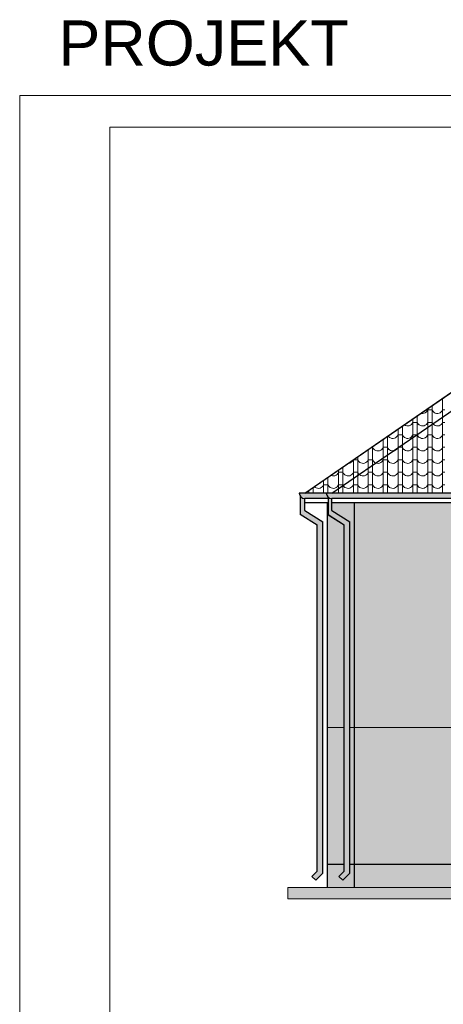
# Model space of a CAD drawing. Header units: millimetres. Extents: x -29624 to 9939, y -6894 to 6495.
# Tile 107 of 243: x -8889 to -7949, y -4710 to -2526. Entities that reach past the tile are written whole.
import ezdxf

# ---------------------------------------------------------------- set-up
doc = ezdxf.new("R2010")
doc.units = ezdxf.units.MM
doc.header["$MEASUREMENT"] = 0
doc.layers.add('810-G Ogólne', color=7, linetype='Continuous')
doc.layers.add('990-D Import IFC', color=7, linetype='Continuous')
doc.layers.add('A_opisy', color=81, linetype='Continuous', lineweight=13)
doc.styles.add('STYL_AUTOMATYCZNY_1', font='arial.ttf')

# ---------------------------------------------------------------- blocks, each defined once
blk = doc.blocks.new('*X1822', base_point=(515069, 47310))
at = {"layer": '990-D Import IFC', "color": 251, "linetype": 'Continuous', "lineweight": 13, "true_color": 0x6a6a6a}
for p, q in [((521215, -17688), (521236, -17679)), ((521236, -17679), (521259, -17663)), ((521259, -17663), (521269, -17651)), ((521291, -17636), (521291, -17785)), ((520948, -17918), (520961, -17893)), ((520961, -17863), (520961, -18062)), ((521009, -17893), (520961, -17893)), ((521057, -17893), (521009, -17893)), ((521057, -17797), (521057, -18062)), ((521057, -17893), (521061, -17902)), ((521061, -17902), (521065, -17910)), ((521278, -17918), (521291, -17893)), ((521291, -17785), (521291, -18062)), ((521339, -17893), (521291, -17893)), ((520631, -18090), (520631, -18339)), ((520727, -18024), (520727, -18062)), ((520727, -18062), (520727, -18339)), ((520810, -17967), (520824, -17971)), ((520824, -17971), (520852, -17972)), ((520852, -17972), (520880, -17968)), ((520880, -17968), (520906, -17956)), ((520906, -17956), (520929, -17940)), ((520929, -17940), (520948, -17918)), ((520961, -18062), (520961, -18339)), ((521057, -18062), (521057, -18339)), ((521065, -17910), (521070, -17917)), ((521070, -17917), (521076, -17925)), ((521076, -17925), (521081, -17932)), ((521081, -17932), (521088, -17938)), ((521088, -17938), (521095, -17944)), ((521095, -17944), (521102, -17950)), ((521102, -17950), (521127, -17963)), ((521127, -17963), (521154, -17971)), ((521154, -17971), (521182, -17972)), ((521182, -17972), (521210, -17968)), ((521210, -17968), (521236, -17956)), ((521236, -17956), (521259, -17940)), ((521259, -17940), (521278, -17918)), ((521291, -18062), (521291, -18339)), ((520301, -18316), (520301, -18339)), ((520301, -18339), (520301, -18616)), ((520397, -18250), (520397, -18339)), ((520397, -18339), (520397, -18616)), ((520437, -18223), (520442, -18227)), ((520442, -18227), (520467, -18240)), ((520467, -18240), (520494, -18248)), ((520494, -18248), (520522, -18249)), ((520522, -18249), (520550, -18245)), ((520550, -18245), (520576, -18233)), ((520576, -18233), (520599, -18217)), ((520599, -18217), (520618, -18195)), ((520618, -18195), (520631, -18170)), ((520679, -18170), (520631, -18170)), ((520631, -18339), (520631, -18616)), ((520727, -18170), (520679, -18170)), ((520727, -18170), (520731, -18179)), ((520727, -18339), (520727, -18616)), ((520731, -18179), (520735, -18187)), ((520735, -18187), (520740, -18194)), ((520740, -18194), (520746, -18202)), ((520746, -18202), (520751, -18209)), ((520751, -18209), (520758, -18215)), ((520758, -18215), (520765, -18221)), ((520765, -18221), (520772, -18227)), ((520772, -18227), (520797, -18240)), ((520797, -18240), (520824, -18248)), ((520824, -18248), (520852, -18249)), ((520852, -18249), (520880, -18245)), ((520880, -18245), (520906, -18233)), ((520906, -18233), (520929, -18217)), ((520929, -18217), (520948, -18195)), ((520948, -18195), (520961, -18170)), ((521009, -18170), (520961, -18170)), ((520961, -18339), (520961, -18616)), ((521057, -18170), (521009, -18170)), ((521057, -18170), (521061, -18179)), ((521057, -18339), (521057, -18616)), ((521061, -18179), (521065, -18187)), ((521065, -18187), (521070, -18194)), ((521070, -18194), (521076, -18202)), ((521076, -18202), (521081, -18209)), ((521081, -18209), (521088, -18215)), ((521088, -18215), (521095, -18221)), ((521095, -18221), (521102, -18227)), ((521102, -18227), (521127, -18240)), ((521127, -18240), (521154, -18248)), ((521154, -18248), (521182, -18249)), ((521182, -18249), (521210, -18245)), ((521210, -18245), (521236, -18233)), ((521236, -18233), (521259, -18217)), ((521259, -18217), (521278, -18195)), ((521278, -18195), (521291, -18170)), ((521339, -18170), (521291, -18170)), ((521291, -18339), (521291, -18616)), ((519971, -18543), (519971, -18616)), ((520067, -18477), (520067, -18616)), ((520079, -18469), (520080, -18471)), ((520080, -18471), (520086, -18479)), ((520086, -18479), (520091, -18486)), ((520091, -18486), (520098, -18492)), ((520098, -18492), (520105, -18498)), ((520105, -18498), (520112, -18504)), ((520112, -18504), (520137, -18517)), ((520137, -18517), (520164, -18525)), ((520164, -18525), (520192, -18526)), ((520192, -18526), (520220, -18522)), ((520220, -18522), (520246, -18510)), ((520246, -18510), (520269, -18494)), ((520269, -18494), (520288, -18472)), ((520288, -18472), (520301, -18447)), ((520349, -18447), (520301, -18447)), ((520397, -18447), (520349, -18447)), ((520397, -18447), (520401, -18456)), ((520401, -18456), (520405, -18464)), ((520405, -18464), (520410, -18471)), ((520410, -18471), (520416, -18479)), ((520416, -18479), (520421, -18486)), ((520421, -18486), (520428, -18492)), ((520428, -18492), (520435, -18498)), ((520435, -18498), (520442, -18504)), ((520442, -18504), (520467, -18517)), ((520467, -18517), (520494, -18525)), ((520494, -18525), (520522, -18526)), ((520522, -18526), (520550, -18522)), ((520550, -18522), (520576, -18510)), ((520576, -18510), (520599, -18494)), ((520599, -18494), (520618, -18472)), ((520618, -18472), (520631, -18447)), ((520679, -18447), (520631, -18447)), ((520727, -18447), (520679, -18447)), ((520727, -18447), (520731, -18456)), ((520731, -18456), (520735, -18464)), ((520735, -18464), (520740, -18471)), ((520740, -18471), (520746, -18479)), ((520746, -18479), (520751, -18486)), ((520751, -18486), (520758, -18492)), ((520758, -18492), (520765, -18498)), ((520765, -18498), (520772, -18504)), ((520772, -18504), (520797, -18517)), ((520797, -18517), (520824, -18525)), ((520824, -18525), (520852, -18526)), ((520852, -18526), (520880, -18522)), ((520880, -18522), (520906, -18510)), ((520906, -18510), (520929, -18494)), ((520929, -18494), (520948, -18472)), ((520948, -18472), (520961, -18447)), ((521009, -18447), (520961, -18447)), ((521057, -18447), (521009, -18447)), ((521057, -18447), (521061, -18456)), ((521061, -18456), (521065, -18464)), ((521065, -18464), (521070, -18471)), ((521070, -18471), (521076, -18479)), ((521076, -18479), (521081, -18486)), ((521081, -18486), (521088, -18492)), ((521088, -18492), (521095, -18498)), ((521095, -18498), (521102, -18504)), ((521102, -18504), (521127, -18517)), ((521127, -18517), (521154, -18525)), ((521154, -18525), (521182, -18526)), ((521182, -18526), (521210, -18522)), ((521210, -18522), (521236, -18510)), ((521236, -18510), (521259, -18494)), ((521259, -18494), (521278, -18472)), ((521278, -18472), (521291, -18447)), ((521339, -18447), (521291, -18447)), ((519641, -18770), (519641, -18893)), ((519737, -18724), (519708, -18724)), ((519737, -18704), (519737, -18893)), ((519737, -18724), (519741, -18733)), ((519741, -18733), (519745, -18741)), ((519745, -18741), (519750, -18748)), ((519750, -18748), (519756, -18756)), ((519756, -18756), (519761, -18763)), ((519761, -18763), (519768, -18769)), ((519768, -18769), (519775, -18775)), ((519775, -18775), (519782, -18781)), ((519782, -18781), (519807, -18794)), ((519916, -18787), (519939, -18771)), ((519939, -18771), (519958, -18749)), ((519958, -18749), (519971, -18724)), ((519971, -18616), (519971, -18893)), ((520019, -18724), (519971, -18724)), ((520067, -18724), (520019, -18724)), ((520067, -18616), (520067, -18893)), ((520067, -18724), (520071, -18733)), ((520071, -18733), (520075, -18741)), ((520075, -18741), (520080, -18748)), ((520080, -18748), (520086, -18756)), ((520086, -18756), (520091, -18763)), ((520091, -18763), (520098, -18769)), ((520098, -18769), (520105, -18775)), ((520105, -18775), (520112, -18781)), ((520112, -18781), (520137, -18794)), ((520246, -18787), (520269, -18771)), ((520269, -18771), (520288, -18749)), ((520288, -18749), (520301, -18724)), ((520301, -18616), (520301, -18893)), ((520349, -18724), (520301, -18724)), ((520397, -18724), (520349, -18724)), ((520397, -18616), (520397, -18893)), ((520397, -18724), (520401, -18733)), ((520401, -18733), (520405, -18741)), ((520405, -18741), (520410, -18748)), ((520410, -18748), (520416, -18756)), ((520416, -18756), (520421, -18763)), ((520421, -18763), (520428, -18769)), ((520428, -18769), (520435, -18775)), ((520435, -18775), (520442, -18781)), ((520442, -18781), (520467, -18794)), ((520576, -18787), (520599, -18771)), ((520599, -18771), (520618, -18749)), ((520618, -18749), (520631, -18724)), ((520631, -18616), (520631, -18893)), ((520679, -18724), (520631, -18724)), ((520727, -18724), (520679, -18724)), ((520727, -18616), (520727, -18893)), ((520727, -18724), (520731, -18733)), ((520731, -18733), (520735, -18741)), ((520735, -18741), (520740, -18748)), ((520740, -18748), (520746, -18756)), ((520746, -18756), (520751, -18763)), ((520751, -18763), (520758, -18769)), ((520758, -18769), (520765, -18775)), ((520765, -18775), (520772, -18781)), ((520772, -18781), (520797, -18794)), ((520906, -18787), (520929, -18771)), ((520929, -18771), (520948, -18749)), ((520948, -18749), (520961, -18724)), ((520961, -18616), (520961, -18893)), ((521009, -18724), (520961, -18724)), ((521057, -18724), (521009, -18724)), ((521057, -18616), (521057, -18893)), ((521057, -18724), (521061, -18733)), ((521061, -18733), (521065, -18741)), ((521065, -18741), (521070, -18748)), ((521070, -18748), (521076, -18756)), ((521076, -18756), (521081, -18763)), ((521081, -18763), (521088, -18769)), ((521088, -18769), (521095, -18775)), ((521095, -18775), (521102, -18781)), ((521102, -18781), (521127, -18794)), ((521236, -18787), (521259, -18771)), ((521259, -18771), (521278, -18749)), ((521278, -18749), (521291, -18724)), ((521291, -18616), (521291, -18893)), ((521339, -18724), (521291, -18724)), ((519298, -19026), (519311, -19001)), ((519311, -18996), (519311, -19170)), ((519359, -19001), (519311, -19001)), ((519407, -19001), (519359, -19001)), ((519407, -18930), (519407, -19170)), ((519407, -19001), (519411, -19010)), ((519628, -19026), (519641, -19001)), ((519641, -18893), (519641, -19170)), ((519689, -19001), (519641, -19001)), ((519737, -19001), (519689, -19001)), ((519737, -18893), (519737, -19170)), ((519737, -19001), (519741, -19010)), ((519807, -18794), (519834, -18802)), ((519834, -18802), (519862, -18803)), ((519862, -18803), (519890, -18799)), ((519890, -18799), (519916, -18787)), ((519958, -19026), (519971, -19001)), ((519971, -18893), (519971, -19170)), ((520019, -19001), (519971, -19001)), ((520067, -19001), (520019, -19001)), ((520067, -18893), (520067, -19170)), ((520067, -19001), (520071, -19010)), ((520137, -18794), (520164, -18802)), ((520164, -18802), (520192, -18803)), ((520192, -18803), (520220, -18799)), ((520220, -18799), (520246, -18787)), ((520288, -19026), (520301, -19001)), ((520301, -18893), (520301, -19170)), ((520349, -19001), (520301, -19001)), ((520397, -19001), (520349, -19001)), ((520397, -18893), (520397, -19170)), ((520397, -19001), (520401, -19010)), ((520467, -18794), (520494, -18802)), ((520494, -18802), (520522, -18803)), ((520522, -18803), (520550, -18799)), ((520550, -18799), (520576, -18787)), ((520618, -19026), (520631, -19001)), ((520631, -18893), (520631, -19170)), ((520679, -19001), (520631, -19001)), ((520727, -19001), (520679, -19001)), ((520727, -18893), (520727, -19170)), ((520727, -19001), (520731, -19010)), ((520797, -18794), (520824, -18802)), ((520824, -18802), (520852, -18803)), ((520852, -18803), (520880, -18799)), ((520880, -18799), (520906, -18787)), ((520948, -19026), (520961, -19001)), ((520961, -18893), (520961, -19170)), ((521009, -19001), (520961, -19001)), ((521057, -19001), (521009, -19001)), ((521057, -18893), (521057, -19170)), ((521057, -19001), (521061, -19010)), ((521127, -18794), (521154, -18802)), ((521154, -18802), (521182, -18803)), ((521182, -18803), (521210, -18799)), ((521210, -18799), (521236, -18787)), ((521278, -19026), (521291, -19001)), ((521291, -18893), (521291, -19170)), ((521339, -19001), (521291, -19001)), ((519077, -19157), (519077, -19170)), ((519077, -19170), (519077, -19447)), ((519190, -19080), (519202, -19080)), ((519202, -19080), (519230, -19076)), ((519230, -19076), (519256, -19064)), ((519256, -19064), (519279, -19048)), ((519279, -19048), (519298, -19026)), ((519311, -19170), (519311, -19447)), ((519407, -19170), (519407, -19447)), ((519411, -19010), (519415, -19018)), ((519415, -19018), (519420, -19025)), ((519420, -19025), (519426, -19033)), ((519426, -19033), (519431, -19040)), ((519431, -19040), (519438, -19046)), ((519438, -19046), (519445, -19052)), ((519445, -19052), (519452, -19058)), ((519452, -19058), (519477, -19071)), ((519477, -19071), (519504, -19079)), ((519504, -19079), (519532, -19080)), ((519532, -19080), (519560, -19076)), ((519560, -19076), (519586, -19064)), ((519586, -19064), (519609, -19048)), ((519609, -19048), (519628, -19026)), ((519641, -19170), (519641, -19447)), ((519737, -19170), (519737, -19447)), ((519741, -19010), (519745, -19018)), ((519745, -19018), (519750, -19025)), ((519750, -19025), (519756, -19033)), ((519756, -19033), (519761, -19040)), ((519761, -19040), (519768, -19046)), ((519768, -19046), (519775, -19052)), ((519775, -19052), (519782, -19058)), ((519782, -19058), (519807, -19071)), ((519807, -19071), (519834, -19079)), ((519834, -19079), (519862, -19080)), ((519862, -19080), (519890, -19076)), ((519890, -19076), (519916, -19064)), ((519916, -19064), (519939, -19048)), ((519939, -19048), (519958, -19026)), ((519971, -19170), (519971, -19447)), ((520067, -19170), (520067, -19447)), ((520071, -19010), (520075, -19018)), ((520075, -19018), (520080, -19025)), ((520080, -19025), (520086, -19033)), ((520086, -19033), (520091, -19040)), ((520091, -19040), (520098, -19046)), ((520098, -19046), (520105, -19052)), ((520105, -19052), (520112, -19058)), ((520112, -19058), (520137, -19071)), ((520137, -19071), (520164, -19079)), ((520164, -19079), (520192, -19080)), ((520192, -19080), (520220, -19076)), ((520220, -19076), (520246, -19064)), ((520246, -19064), (520269, -19048)), ((520269, -19048), (520288, -19026)), ((520301, -19170), (520301, -19447)), ((520397, -19170), (520397, -19447)), ((520401, -19010), (520405, -19018)), ((520405, -19018), (520410, -19025)), ((520410, -19025), (520416, -19033)), ((520416, -19033), (520421, -19040)), ((520421, -19040), (520428, -19046)), ((520428, -19046), (520435, -19052)), ((520435, -19052), (520442, -19058)), ((520442, -19058), (520467, -19071)), ((520467, -19071), (520494, -19079)), ((520494, -19079), (520522, -19080)), ((520522, -19080), (520550, -19076)), ((520550, -19076), (520576, -19064)), ((520576, -19064), (520599, -19048)), ((520599, -19048), (520618, -19026)), ((520631, -19170), (520631, -19447)), ((520727, -19170), (520727, -19447)), ((520731, -19010), (520735, -19018)), ((520735, -19018), (520740, -19025)), ((520740, -19025), (520746, -19033)), ((520746, -19033), (520751, -19040)), ((520751, -19040), (520758, -19046)), ((520758, -19046), (520765, -19052)), ((520765, -19052), (520772, -19058)), ((520772, -19058), (520797, -19071)), ((520797, -19071), (520824, -19079)), ((520824, -19079), (520852, -19080)), ((520852, -19080), (520880, -19076)), ((520880, -19076), (520906, -19064)), ((520906, -19064), (520929, -19048)), ((520929, -19048), (520948, -19026)), ((520961, -19170), (520961, -19447)), ((521057, -19170), (521057, -19447)), ((521061, -19010), (521065, -19018)), ((521065, -19018), (521070, -19025)), ((521070, -19025), (521076, -19033)), ((521076, -19033), (521081, -19040)), ((521081, -19040), (521088, -19046)), ((521088, -19046), (521095, -19052)), ((521095, -19052), (521102, -19058)), ((521102, -19058), (521127, -19071)), ((521127, -19071), (521154, -19079)), ((521154, -19079), (521182, -19080)), ((521182, -19080), (521210, -19076)), ((521210, -19076), (521236, -19064)), ((521236, -19064), (521259, -19048)), ((521259, -19048), (521278, -19026)), ((521291, -19170), (521291, -19447)), ((518747, -19384), (518747, -19447)), ((518807, -19343), (518817, -19348)), ((518817, -19348), (518844, -19356)), ((518844, -19356), (518872, -19357)), ((518872, -19357), (518900, -19353)), ((518900, -19353), (518926, -19341)), ((518926, -19341), (518949, -19325)), ((518949, -19325), (518968, -19303)), ((518968, -19303), (518981, -19278)), ((518981, -19223), (518981, -19447)), ((519029, -19278), (518981, -19278)), ((519077, -19278), (519029, -19278)), ((519077, -19278), (519081, -19287)), ((519081, -19287), (519085, -19295)), ((519085, -19295), (519090, -19302)), ((519090, -19302), (519096, -19310)), ((519096, -19310), (519101, -19317)), ((519101, -19317), (519108, -19323)), ((519108, -19323), (519115, -19329)), ((519115, -19329), (519122, -19335)), ((519122, -19335), (519147, -19348)), ((519147, -19348), (519174, -19356)), ((519174, -19356), (519202, -19357)), ((519202, -19357), (519230, -19353)), ((519230, -19353), (519256, -19341)), ((519256, -19341), (519279, -19325)), ((519279, -19325), (519298, -19303)), ((519298, -19303), (519311, -19278)), ((519359, -19278), (519311, -19278)), ((519407, -19278), (519359, -19278)), ((519407, -19278), (519411, -19287)), ((519411, -19287), (519415, -19295)), ((519415, -19295), (519420, -19302)), ((519420, -19302), (519426, -19310)), ((519426, -19310), (519431, -19317)), ((519431, -19317), (519438, -19323)), ((519438, -19323), (519445, -19329)), ((519445, -19329), (519452, -19335)), ((519452, -19335), (519477, -19348)), ((519477, -19348), (519504, -19356)), ((519504, -19356), (519532, -19357)), ((519532, -19357), (519560, -19353)), ((519560, -19353), (519586, -19341)), ((519586, -19341), (519609, -19325)), ((519609, -19325), (519628, -19303)), ((519628, -19303), (519641, -19278)), ((519689, -19278), (519641, -19278)), ((519737, -19278), (519689, -19278)), ((519737, -19278), (519741, -19287)), ((519741, -19287), (519745, -19295)), ((519745, -19295), (519750, -19302)), ((519750, -19302), (519756, -19310)), ((519756, -19310), (519761, -19317)), ((519761, -19317), (519768, -19323)), ((519768, -19323), (519775, -19329)), ((519775, -19329), (519782, -19335)), ((519782, -19335), (519807, -19348)), ((519807, -19348), (519834, -19356)), ((519834, -19356), (519862, -19357)), ((519862, -19357), (519890, -19353)), ((519890, -19353), (519916, -19341)), ((519916, -19341), (519939, -19325)), ((519939, -19325), (519958, -19303)), ((519958, -19303), (519971, -19278)), ((520019, -19278), (519971, -19278)), ((520067, -19278), (520019, -19278)), ((520067, -19278), (520071, -19287)), ((520071, -19287), (520075, -19295)), ((520075, -19295), (520080, -19302)), ((520080, -19302), (520086, -19310)), ((520086, -19310), (520091, -19317)), ((520091, -19317), (520098, -19323)), ((520098, -19323), (520105, -19329)), ((520105, -19329), (520112, -19335)), ((520112, -19335), (520137, -19348)), ((520137, -19348), (520164, -19356)), ((520164, -19356), (520192, -19357)), ((520192, -19357), (520220, -19353)), ((520220, -19353), (520246, -19341)), ((520246, -19341), (520269, -19325)), ((520269, -19325), (520288, -19303)), ((520288, -19303), (520301, -19278)), ((520349, -19278), (520301, -19278)), ((520397, -19278), (520349, -19278)), ((520397, -19278), (520401, -19287)), ((520401, -19287), (520405, -19295)), ((520405, -19295), (520410, -19302)), ((520410, -19302), (520416, -19310)), ((520416, -19310), (520421, -19317)), ((520421, -19317), (520428, -19323)), ((520428, -19323), (520435, -19329)), ((520435, -19329), (520442, -19335)), ((520442, -19335), (520467, -19348)), ((520467, -19348), (520494, -19356)), ((520494, -19356), (520522, -19357)), ((520522, -19357), (520550, -19353)), ((520550, -19353), (520576, -19341)), ((520576, -19341), (520599, -19325)), ((520599, -19325), (520618, -19303)), ((520618, -19303), (520631, -19278)), ((520679, -19278), (520631, -19278)), ((520727, -19278), (520679, -19278)), ((520727, -19278), (520731, -19287)), ((520731, -19287), (520735, -19295)), ((520735, -19295), (520740, -19302)), ((520740, -19302), (520746, -19310)), ((520746, -19310), (520751, -19317)), ((520751, -19317), (520758, -19323)), ((520758, -19323), (520765, -19329)), ((520765, -19329), (520772, -19335)), ((520772, -19335), (520797, -19348)), ((520797, -19348), (520824, -19356)), ((520824, -19356), (520852, -19357)), ((520852, -19357), (520880, -19353)), ((520880, -19353), (520906, -19341)), ((520906, -19341), (520929, -19325)), ((520929, -19325), (520948, -19303)), ((520948, -19303), (520961, -19278)), ((521009, -19278), (520961, -19278)), ((521057, -19278), (521009, -19278)), ((521057, -19278), (521061, -19287)), ((521061, -19287), (521065, -19295)), ((521065, -19295), (521070, -19302)), ((521070, -19302), (521076, -19310)), ((521076, -19310), (521081, -19317)), ((521081, -19317), (521088, -19323)), ((521088, -19323), (521095, -19329)), ((521095, -19329), (521102, -19335)), ((521102, -19335), (521127, -19348)), ((521127, -19348), (521154, -19356)), ((521154, -19356), (521182, -19357)), ((521182, -19357), (521210, -19353)), ((521210, -19353), (521236, -19341)), ((521236, -19341), (521259, -19325)), ((521259, -19325), (521278, -19303)), ((521278, -19303), (521291, -19278)), ((521339, -19278), (521291, -19278)), ((518417, -19610), (518417, -19724)), ((518442, -19594), (518448, -19600)), ((518448, -19600), (518455, -19606)), ((518455, -19606), (518462, -19612)), ((518462, -19612), (518487, -19625)), ((518487, -19625), (518514, -19633)), ((518514, -19633), (518542, -19634)), ((518542, -19634), (518570, -19630)), ((518570, -19630), (518596, -19618)), ((518596, -19618), (518619, -19602)), ((518619, -19602), (518638, -19580)), ((518638, -19580), (518651, -19555)), ((518651, -19450), (518651, -19724)), ((518699, -19555), (518651, -19555)), ((518747, -19555), (518699, -19555)), ((518747, -19447), (518747, -19724)), ((518747, -19555), (518751, -19564)), ((518751, -19564), (518755, -19572)), ((518755, -19572), (518760, -19579)), ((518760, -19579), (518766, -19587)), ((518766, -19587), (518771, -19594)), ((518771, -19594), (518778, -19600)), ((518778, -19600), (518785, -19606)), ((518785, -19606), (518792, -19612)), ((518792, -19612), (518817, -19625)), ((518817, -19625), (518844, -19633)), ((518844, -19633), (518872, -19634)), ((518872, -19634), (518900, -19630)), ((518900, -19630), (518926, -19618)), ((518926, -19618), (518949, -19602)), ((518949, -19602), (518968, -19580)), ((518968, -19580), (518981, -19555)), ((518981, -19447), (518981, -19724)), ((519029, -19555), (518981, -19555)), ((519077, -19555), (519029, -19555)), ((519077, -19447), (519077, -19724)), ((519077, -19555), (519081, -19564)), ((519081, -19564), (519085, -19572)), ((519085, -19572), (519090, -19579)), ((519090, -19579), (519096, -19587)), ((519096, -19587), (519101, -19594)), ((519101, -19594), (519108, -19600)), ((519108, -19600), (519115, -19606)), ((519115, -19606), (519122, -19612)), ((519122, -19612), (519147, -19625)), ((519147, -19625), (519174, -19633)), ((519174, -19633), (519202, -19634)), ((519202, -19634), (519230, -19630)), ((519230, -19630), (519256, -19618)), ((519256, -19618), (519279, -19602)), ((519279, -19602), (519298, -19580)), ((519298, -19580), (519311, -19555)), ((519311, -19447), (519311, -19724)), ((519359, -19555), (519311, -19555)), ((519407, -19555), (519359, -19555)), ((519407, -19447), (519407, -19724)), ((519407, -19555), (519411, -19564)), ((519411, -19564), (519415, -19572)), ((519415, -19572), (519420, -19579)), ((519420, -19579), (519426, -19587)), ((519426, -19587), (519431, -19594)), ((519431, -19594), (519438, -19600)), ((519438, -19600), (519445, -19606)), ((519445, -19606), (519452, -19612)), ((519452, -19612), (519477, -19625)), ((519477, -19625), (519504, -19633)), ((519504, -19633), (519532, -19634)), ((519532, -19634), (519560, -19630)), ((519560, -19630), (519586, -19618)), ((519586, -19618), (519609, -19602)), ((519609, -19602), (519628, -19580)), ((519628, -19580), (519641, -19555)), ((519641, -19447), (519641, -19724)), ((519689, -19555), (519641, -19555)), ((519737, -19555), (519689, -19555)), ((519737, -19447), (519737, -19724)), ((519737, -19555), (519741, -19564)), ((519741, -19564), (519745, -19572)), ((519745, -19572), (519750, -19579)), ((519750, -19579), (519756, -19587)), ((519756, -19587), (519761, -19594)), ((519761, -19594), (519768, -19600)), ((519768, -19600), (519775, -19606)), ((519775, -19606), (519782, -19612)), ((519782, -19612), (519807, -19625)), ((519807, -19625), (519834, -19633)), ((519834, -19633), (519862, -19634)), ((519862, -19634), (519890, -19630)), ((519890, -19630), (519916, -19618)), ((519916, -19618), (519939, -19602)), ((519939, -19602), (519958, -19580)), ((519958, -19580), (519971, -19555)), ((519971, -19447), (519971, -19724)), ((520019, -19555), (519971, -19555)), ((520067, -19555), (520019, -19555)), ((520067, -19447), (520067, -19724)), ((520067, -19555), (520071, -19564)), ((520071, -19564), (520075, -19572)), ((520075, -19572), (520080, -19579)), ((520080, -19579), (520086, -19587)), ((520086, -19587), (520091, -19594)), ((520091, -19594), (520098, -19600)), ((520098, -19600), (520105, -19606)), ((520105, -19606), (520112, -19612)), ((520112, -19612), (520137, -19625)), ((520137, -19625), (520164, -19633)), ((520164, -19633), (520192, -19634)), ((520192, -19634), (520220, -19630)), ((520220, -19630), (520246, -19618)), ((520246, -19618), (520269, -19602)), ((520269, -19602), (520288, -19580)), ((520288, -19580), (520301, -19555)), ((520301, -19447), (520301, -19724)), ((520349, -19555), (520301, -19555)), ((520397, -19555), (520349, -19555)), ((520397, -19447), (520397, -19724)), ((520397, -19555), (520401, -19564)), ((520401, -19564), (520405, -19572)), ((520405, -19572), (520410, -19579)), ((520410, -19579), (520416, -19587)), ((520416, -19587), (520421, -19594)), ((520421, -19594), (520428, -19600)), ((520428, -19600), (520435, -19606)), ((520435, -19606), (520442, -19612)), ((520442, -19612), (520467, -19625)), ((520467, -19625), (520494, -19633)), ((520494, -19633), (520522, -19634)), ((520522, -19634), (520550, -19630)), ((520550, -19630), (520576, -19618)), ((520576, -19618), (520599, -19602)), ((520599, -19602), (520618, -19580)), ((520618, -19580), (520631, -19555)), ((520631, -19447), (520631, -19724)), ((520679, -19555), (520631, -19555)), ((520727, -19555), (520679, -19555)), ((520727, -19447), (520727, -19724)), ((520727, -19555), (520731, -19564)), ((520731, -19564), (520735, -19572)), ((520735, -19572), (520740, -19579)), ((520740, -19579), (520746, -19587)), ((520746, -19587), (520751, -19594)), ((520751, -19594), (520758, -19600)), ((520758, -19600), (520765, -19606)), ((520765, -19606), (520772, -19612)), ((520772, -19612), (520797, -19625)), ((520797, -19625), (520824, -19633)), ((520824, -19633), (520852, -19634)), ((520852, -19634), (520880, -19630)), ((520880, -19630), (520906, -19618)), ((520906, -19618), (520929, -19602)), ((520929, -19602), (520948, -19580)), ((520948, -19580), (520961, -19555)), ((520961, -19447), (520961, -19724)), ((521009, -19555), (520961, -19555)), ((521057, -19555), (521009, -19555)), ((521057, -19447), (521057, -19724)), ((521057, -19555), (521061, -19564)), ((521061, -19564), (521065, -19572)), ((521065, -19572), (521070, -19579)), ((521070, -19579), (521076, -19587)), ((521076, -19587), (521081, -19594)), ((521081, -19594), (521088, -19600)), ((521088, -19600), (521095, -19606)), ((521095, -19606), (521102, -19612)), ((521102, -19612), (521127, -19625)), ((521127, -19625), (521154, -19633)), ((521154, -19633), (521182, -19634)), ((521182, -19634), (521210, -19630)), ((521210, -19630), (521236, -19618)), ((521236, -19618), (521259, -19602)), ((521259, -19602), (521278, -19580)), ((521278, -19580), (521291, -19555)), ((521291, -19447), (521291, -19724)), ((521339, -19555), (521291, -19555)), ((518321, -19676), (518321, -19724)), ((518321, -19724), (518321, -19739)), ((518417, -19724), (518417, -19739)), ((518651, -19724), (518651, -19739)), ((518747, -19724), (518747, -19739)), ((518981, -19724), (518981, -19739)), ((519077, -19724), (519077, -19739)), ((519311, -19724), (519311, -19739)), ((519407, -19724), (519407, -19739)), ((519641, -19724), (519641, -19739)), ((519737, -19724), (519737, -19739)), ((519971, -19724), (519971, -19739)), ((520067, -19724), (520067, -19739)), ((520301, -19724), (520301, -19739)), ((520397, -19724), (520397, -19739)), ((520631, -19724), (520631, -19739)), ((520727, -19724), (520727, -19739)), ((520961, -19724), (520961, -19739)), ((521057, -19724), (521057, -19739)), ((521291, -19724), (521291, -19739))]:
    blk.add_line(p, q, dxfattribs=at)
blk = doc.blocks.new('Wypełnienie_6_3', base_point=(515069, 47310))
at = {"layer": '990-D Import IFC', "color": 251, "linetype": 'Continuous', "lineweight": 13, "true_color": 0x6a6a6a}
blk.add_blockref('*X1822', (515069, 47310), dxfattribs=at)

msp = doc.modelspace()

# ---------------------------------------------------------------- hatches: boundary and pattern name
at = {"layer": '810-G Ogólne', "linetype": 'Continuous', "lineweight": 13}
msp.add_hatch(color=7, dxfattribs=at).paths.add_polyline_path([(-8294.295, -4476.299), (-4191.561, -4476.299), (-4191.561, -4451.299), (-8294.295, -4451.299)])
at = {"layer": '990-D Import IFC', "linetype": 'Continuous', "lineweight": 5, "true_color": 0x7c7f7e}
msp.add_hatch(color=8, dxfattribs=at).paths.add_polyline_path([(-8268.9, -3576.299, 0.14747682), (-8266.9, -3582.932), (-8266.9, -3623.018), (-8229.183, -3646.917), (-8229.183, -4415.044), (-8240.813, -4426.675), (-8232.328, -4435.161), (-8216.9, -4419.733), (-8216.9, -3640.137), (-8256.9, -3614.793), (-8256.9, -3588.299), (-8204.9, -3588.299), (-8204.9, -3624.285), (-8169.183, -3646.917), (-8169.183, -4415.044), (-8180.813, -4426.675), (-8172.328, -4435.161), (-8156.9, -4419.733), (-8156.9, -3640.137), (-8196.9, -3614.793), (-8196.9, -3588.299), (-7046.9, -3588.299), (-7046.9, -3614.793), (-7086.9, -3640.137), (-7086.9, -4419.733), (-7071.473, -4435.161), (-7062.987, -4426.675), (-7074.618, -4415.044), (-7074.618, -3646.917), (-7036.9, -3623.018), (-7036.9, -3588.299), (-6195.516, -3588.299), (-6195.516, -4434.702, 0.8167997), (-6183.514, -4434.702), (-6183.514, -3588.299), (-5242.275, -3588.299), (-5242.275, -4434.702, 0.8167997), (-5230.273, -4434.702), (-5230.273, -3588.299), (-4244.9, -3588.299), (-4244.9, -3614.793), (-4284.9, -3640.137), (-4284.9, -4419.733), (-4269.473, -4435.161), (-4260.987, -4426.675), (-4272.618, -4415.044), (-4272.618, -3646.917), (-4234.9, -3623.018), (-4234.9, -3582.932, 0.14747682), (-4232.9, -3576.299), (-8256.9, -3576.299), (-8266.9, -3576.299)])
at = {"layer": '990-D Import IFC', "linetype": 'Continuous', "lineweight": 5, "true_color": 0xf0ede3}
for points in [[(-8206.9, -3598.299), (-8206.9, -4096.299), (-8169.183, -4096.299), (-8169.183, -3646.917), (-8205.188, -3624.103), (-8204.9, -3598.299)], [(-8196.9, -3614.793), (-8156.9, -3640.137), (-8156.9, -4096.299), (-8146.9, -4096.299), (-8146.9, -3598.299), (-8196.9, -3598.299)], [(-7096.9, -3598.299), (-8146.9, -3598.299), (-8146.9, -4096.299), (-7096.9, -4096.299)]]:
    msp.add_hatch(color=7, dxfattribs=at).paths.add_polyline_path(points)
at = {"layer": '990-D Import IFC', "linetype": 'Continuous', "lineweight": 5, "true_color": 0xc8c8bf}
for points in [[(-8169.183, -4096.299), (-8206.9, -4096.299), (-8206.9, -4400.299), (-8169.183, -4400.299)], [(-8156.9, -4096.299), (-8156.9, -4400.299), (-8146.9, -4400.299), (-7096.9, -4400.299), (-7096.9, -4096.299), (-8146.9, -4096.299)]]:
    msp.add_hatch(color=9, dxfattribs=at).paths.add_polyline_path(points)
at = {"layer": '990-D Import IFC', "linetype": 'Continuous', "lineweight": 5, "true_color": 0xa65e2f}
msp.add_hatch(color=25, dxfattribs=at).paths.add_polyline_path([(-8206.9, -4400.299), (-8206.9, -4451.299), (-4294.9, -4451.299), (-4294.9, -4400.299), (-5230.273, -4400.299), (-5230.273, -4434.702, -0.8167997), (-5242.275, -4434.702), (-5242.275, -4400.299), (-6183.514, -4400.299), (-6183.514, -4434.702, -0.8167997), (-6195.516, -4434.702), (-6195.516, -4400.299), (-7074.618, -4400.299), (-7074.618, -4415.044), (-7062.987, -4426.675), (-7071.473, -4435.161), (-7086.9, -4419.733), (-7086.9, -4400.299), (-8156.9, -4400.299), (-8156.9, -4419.733), (-8172.328, -4435.161), (-8180.813, -4426.675), (-8169.183, -4415.044), (-8169.183, -4400.299)])

# ---------------------------------------------------------------- linework, layer by layer
at = {"layer": '810-G Ogólne', "color": 7, "linetype": 'Continuous', "lineweight": 25}
for p, q in [((-8256.9, -3576.299), (-7681.9, -3181.299)), ((-8196.9, -3576.299), (-7621.9, -3181.299)), ((-4232.9, -3576.299), (-8268.9, -3576.299)), ((-8266.9, -3582.932), (-8266.9, -3623.018)), ((-8256.9, -3598.299), (-8256.9, -3588.299)), ((-8204.9, -3588.299), (-8256.9, -3588.299)), ((-8256.9, -3614.793), (-8256.9, -3598.299)), ((-8204.9, -3598.299), (-8256.9, -3598.299)), ((-8206.9, -3598.299), (-8206.9, -4451.299)), ((-8204.9, -3585.243), (-8204.9, -3623.018)), ((-4244.03, -3588.299), (-8196.9, -3588.299)), ((-8196.9, -3598.299), (-8196.9, -3588.299)), ((-8086.838, -3598.299), (-8196.9, -3598.299)), ((-8196.9, -3614.793), (-8196.9, -3598.299)), ((-8146.9, -3598.299), (-8146.9, -4451.299)), ((-7046.9, -3598.299), (-8086.838, -3598.299)), ((-7046.9, -3598.299), (-8086.838, -3598.299)), ((-8266.9, -3623.018), (-8229.183, -3646.917)), ((-8256.9, -3614.793), (-8216.9, -3640.137)), ((-8206.9, -3623.018), (-8169.183, -3646.917)), ((-8196.9, -3614.793), (-8156.9, -3640.137)), ((-8229.183, -4415.044), (-8229.183, -3646.917)), ((-8216.9, -4419.733), (-8216.9, -3640.137)), ((-8169.183, -4415.044), (-8169.183, -3646.917)), ((-8156.9, -4419.733), (-8156.9, -3640.137)), ((-8169.183, -4400.299), (-8206.9, -4400.299)), ((-7086.9, -4400.299), (-8156.9, -4400.299)), ((-8229.183, -4415.044), (-8240.813, -4426.675)), ((-8240.813, -4426.675), (-8232.328, -4435.161)), ((-8216.9, -4419.733), (-8232.328, -4435.161)), ((-8169.183, -4415.044), (-8180.813, -4426.675)), ((-8180.813, -4426.675), (-8172.328, -4435.161)), ((-8156.9, -4419.733), (-8172.328, -4435.161))]:
    msp.add_line(p, q, dxfattribs=at)
at = {"layer": '810-G Ogólne', "color": 7, "linetype": 'Continuous', "lineweight": 13}
msp.add_lwpolyline([(-8294.295, -4476.299), (-4191.561, -4476.299), (-4191.561, -4451.299), (-8294.295, -4451.299)], close=True, dxfattribs=at)
at = {"layer": '810-G Ogólne', "color": 7, "linetype": 'Continuous', "lineweight": 25}
for centre in [(-8256.9, -3576.299), (-8196.9, -3576.299)]:
    msp.add_arc(centre, 12, 180, 270, dxfattribs=at)
at = {"layer": '990-D Import IFC', "color": 7, "linetype": 'Continuous', "lineweight": 13}
for points in [[(-7681.9, -3181.299), (-8256.9, -3576.299), (-4244.9, -3576.299), (-4788.9, -3181.299), (-4849.196, -3225.08), (-4848.264, -3181.299), (-5109.365, -3181.299), (-5109.365, -3221.126), (-5165.309, -3221.126), (-5165.309, -3181.299)], [(-8206.9, -3598.299), (-8206.9, -4096.299), (-8169.183, -4096.299), (-8169.183, -3646.917), (-8205.188, -3624.103), (-8204.9, -3598.299)], [(-8196.9, -3614.793), (-8156.9, -3640.137), (-8156.9, -4096.299), (-8146.9, -4096.299), (-8146.9, -3598.299), (-8196.9, -3598.299)], [(-7096.9, -3598.299), (-8146.9, -3598.299), (-8146.9, -4096.299), (-7096.9, -4096.299)], [(-8169.183, -4096.299), (-8206.9, -4096.299), (-8206.9, -4400.299), (-8169.183, -4400.299)], [(-8156.9, -4096.299), (-8156.9, -4400.299), (-8146.9, -4400.299), (-7096.9, -4400.299), (-7096.9, -4096.299), (-8146.9, -4096.299)]]:
    msp.add_lwpolyline(points, close=True, dxfattribs=at)
msp.add_lwpolyline([(-7046.9, -3588.299), (-8196.9, -3588.299), (-8196.9, -3614.793), (-8156.9, -3640.137), (-8156.9, -4419.733), (-8172.328, -4435.161), (-8180.813, -4426.675), (-8169.183, -4415.044), (-8169.183, -3646.917), (-8204.9, -3624.285), (-8204.9, -3588.299), (-8256.9, -3588.299), (-8256.9, -3614.793), (-8216.9, -3640.137), (-8216.9, -4419.733), (-8232.328, -4435.161), (-8240.813, -4426.675), (-8229.183, -4415.044), (-8229.183, -3646.917), (-8266.9, -3623.018), (-8266.9, -3582.932, -0.14747682), (-8268.9, -3576.299), (-8266.9, -3576.299), (-8256.9, -3576.299), (-4232.9, -3576.299, -0.14747682)], format="xyb", dxfattribs=at)
msp.add_lwpolyline([(-8206.9, -4400.299), (-8169.183, -4400.299), (-8169.183, -4415.044), (-8180.813, -4426.675), (-8172.328, -4435.161), (-8156.9, -4419.733), (-8156.9, -4400.299), (-7086.9, -4400.299), (-7086.9, -4419.733), (-7071.473, -4435.161), (-7062.987, -4426.675), (-7074.618, -4415.044), (-7074.618, -4400.299), (-6195.516, -4400.299), (-6195.516, -4434.702, 0.8167997), (-6183.514, -4434.702), (-6183.514, -4400.299), (-5242.275, -4400.299), (-5242.275, -4434.702, 0.8167997), (-5230.273, -4434.702), (-5230.273, -4400.299), (-4294.9, -4400.299), (-4294.9, -4451.299), (-8206.9, -4451.299)], format="xyb", close=True, dxfattribs=at)
at = {"layer": 'A_opisy'}
for points in [[(-8889.216, -2694.381), (-2689.216, -2694.381), (-2689.216, -6894.381), (-8889.216, -6894.381)], [(-8689.216, -2764.381), (-2759.216, -2764.381), (-2759.216, -6824.381), (-8689.216, -6824.381)]]:
    msp.add_lwpolyline(points, close=True, dxfattribs=at)

# ---------------------------------------------------------------- block references
at = {"layer": '990-D Import IFC', "color": 251, "linetype": 'Continuous', "lineweight": 13, "true_color": 0x6a6a6a, "xscale": 0.1, "yscale": 0.1, "zscale": 0.1}
msp.add_blockref('Wypełnienie_6_3', (-8573.008, 3128.573), dxfattribs=at)

# ---------------------------------------------------------------- texts
at = {"layer": 'A_opisy', "insert": (-8803.449, -2528.045), "char_height": 100, "attachment_point": 1, "style": 'STYL_AUTOMATYCZNY_1'}
msp.add_mtext('\\A1;PROJEKT', dxfattribs=at)

doc.saveas('drawing.dxf')
